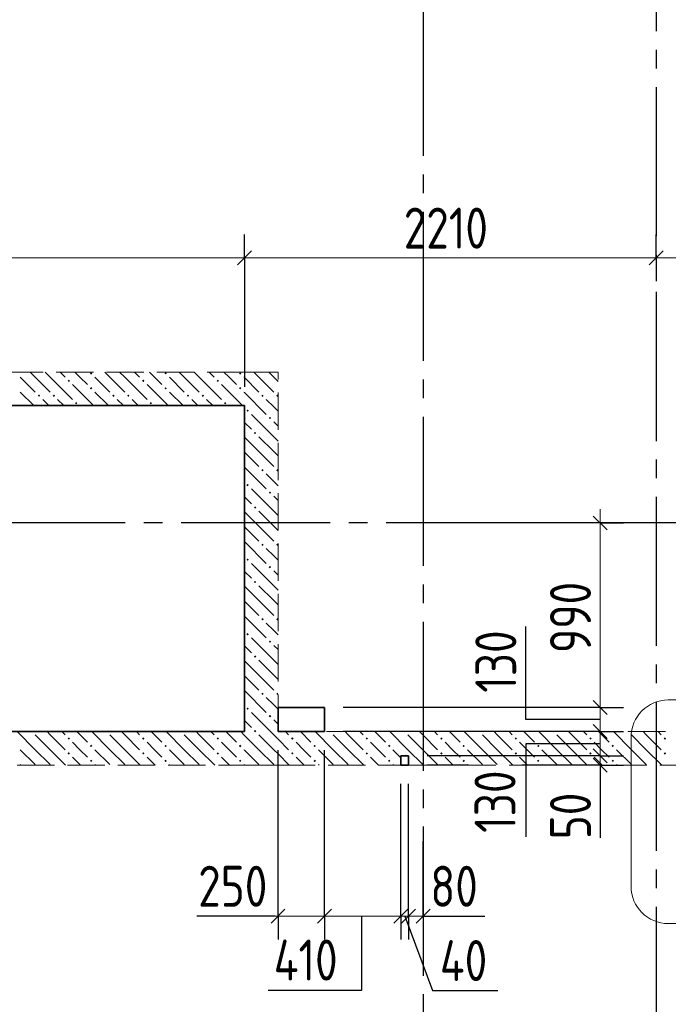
# Model space of a CAD drawing. Header units: millimetres. Extents: x 0 to 43617, y 0 to 59400.
# Tile 28 of 32: x 19658 to 23139, y 43666 to 48952. Entities that reach past the tile are written whole.
import ezdxf

# ---------------------------------------------------------------- set-up
doc = ezdxf.new("R2010")
doc.units = ezdxf.units.MM
doc.linetypes.add('______2', pattern=[270, 200, -70])
doc.linetypes.add('______5', pattern=[1100, 800, -100, 100, -100])
for name, color, linetype, lineweight in [('Standard', 7, 'Continuous', 25), ('Оси', 40, '______5', 18), ('Примечания', 7, 'Continuous', 25), ('Размерная выноска', 7, 'Continuous', 13)]:
    doc.layers.add(name, color=color, linetype=linetype, lineweight=lineweight)
doc.layers.add('ЖБ Перекрытие верхний уровень', color=7, linetype='Continuous', lineweight=25, true_color=0xe0e0ff)
doc.layers.add('ЖБ Стена верхний уровень', color=7, linetype='Continuous', lineweight=25, true_color=0x006e00)
doc.styles.add('GOST 2.304-81', font='txt')

msp = doc.modelspace()

# ---------------------------------------------------------------- hatches: boundary and pattern name
at = {"layer": 'ЖБ Стена верхний уровень', "linetype": 'Continuous', "lineweight": 18, "transparency": 33554687}
for points in [[(20034.5, 47053.1), (20040.9, 47059.6), (20047.4, 47053.1), (20040.9, 47046.6)], [(20434.5, 47053.1), (20440.9, 47059.6), (20447.4, 47053.1), (20440.9, 47046.6)], [(20834.5, 47053.1), (20840.9, 47059.6), (20847.4, 47053.1), (20840.9, 47046.6)], [(19914.5, 47013.1), (19921, 47019.6), (19927.4, 47013.1), (19921, 47006.6)], [(20314.5, 47013.1), (20321, 47019.6), (20327.4, 47013.1), (20321, 47006.6)], [(20714.5, 47013.1), (20721, 47019.6), (20727.4, 47013.1), (20721, 47006.6)], [(19754.4, 46933.1), (19760.9, 46939.6), (19767.4, 46933.1), (19760.9, 46926.6)], [(19834.5, 46933.1), (19840.9, 46939.6), (19847.4, 46933.1), (19840.9, 46926.6)], [(20034.5, 46973.1), (20040.9, 46979.6), (20047.4, 46973.1), (20040.9, 46966.6)], [(20154.4, 46933.1), (20160.9, 46939.6), (20167.4, 46933.1), (20160.9, 46926.6)], [(20234.5, 46933.1), (20240.9, 46939.6), (20247.4, 46933.1), (20240.9, 46926.6)], [(20434.5, 46973.1), (20440.9, 46979.6), (20447.4, 46973.1), (20440.9, 46966.6)], [(20554.4, 46933.1), (20560.9, 46939.6), (20567.4, 46933.1), (20560.9, 46926.6)], [(20634.5, 46933.1), (20640.9, 46939.6), (20647.4, 46933.1), (20640.9, 46926.6)], [(20834.5, 46973.1), (20840.9, 46979.6), (20847.4, 46973.1), (20840.9, 46966.6)], [(20954.4, 46933.1), (20960.9, 46939.6), (20967.4, 46933.1), (20960.9, 46926.6)], [(21034.5, 46933.1), (21040.9, 46939.6), (21044, 46936.6), (21044, 46929.7), (21040.9, 46926.6)], [(19954.4, 46893.1), (19960.9, 46899.6), (19967.4, 46893.1), (19960.9, 46886.6)], [(20354.4, 46893.1), (20360.9, 46899.6), (20367.4, 46893.1), (20360.9, 46886.6)], [(20754.4, 46893.1), (20760.9, 46899.6), (20767.4, 46893.1), (20760.9, 46886.6)], [(20874.5, 46853.1), (20881, 46859.6), (20887.5, 46853.1), (20881, 46846.6)], [(20994.5, 46813.1), (21001, 46819.6), (21007.5, 46813.1), (21001, 46806.6)], [(20914.5, 46733.1), (20921, 46739.6), (20927.4, 46733.1), (20921, 46726.6)], [(20954.4, 46533.1), (20960.9, 46539.6), (20967.4, 46533.1), (20960.9, 46526.6)], [(21034.5, 46533.1), (21040.9, 46539.6), (21044, 46536.6), (21044, 46529.7), (21040.9, 46526.6)], [(20874.5, 46453.1), (20881, 46459.6), (20887.5, 46453.1), (20881, 46446.6)], [(20994.5, 46413.1), (21001, 46419.6), (21007.5, 46413.1), (21001, 46406.6)], [(20914.5, 46333.1), (20921, 46339.6), (20927.4, 46333.1), (20921, 46326.6)], [(20954.4, 46133.1), (20960.9, 46139.6), (20967.4, 46133.1), (20960.9, 46126.6)], [(21034.5, 46133.1), (21040.9, 46139.6), (21044, 46136.6), (21044, 46129.7), (21040.9, 46126.6)], [(20874.5, 46053.1), (20881, 46059.6), (20887.5, 46053.1), (20881, 46046.6)], [(20994.5, 46013.1), (21001, 46019.6), (21007.5, 46013.1), (21001, 46006.6)], [(20914.5, 45933.1), (20921, 45939.6), (20927.4, 45933.1), (20921, 45926.6)], [(20954.4, 45733.1), (20960.9, 45739.6), (20967.4, 45733.1), (20960.9, 45726.6)], [(21034.5, 45733.1), (21040.9, 45739.6), (21044, 45736.6), (21044, 45729.7), (21040.9, 45726.6)], [(20874.5, 45653.1), (20881, 45659.6), (20887.5, 45653.1), (20881, 45646.6)], [(20994.5, 45613.1), (21001, 45619.6), (21007.5, 45613.1), (21001, 45606.6)], [(20914.5, 45533.1), (20921, 45539.6), (20927.4, 45533.1), (20921, 45526.6)], [(20954.4, 45333.1), (20960.9, 45339.6), (20967.4, 45333.1), (20960.9, 45326.6)], [(21034.5, 45333.1), (21040.9, 45339.6), (21044, 45336.6), (21044, 45329.7), (21040.9, 45326.6)], [(20874.5, 45253.1), (20881, 45259.6), (20887.5, 45253.1), (20881, 45246.6)], [(20994.5, 45213.1), (21001, 45219.6), (21007.5, 45213.1), (21001, 45206.6)], [(20914.5, 45133.1), (20921, 45139.6), (20927.4, 45133.1), (20921, 45126.6)], [(19724.3, 45130), (19721, 45126.6), (19717.6, 45130)], [(19914.5, 45093.1), (19921, 45099.6), (19927.4, 45093.1), (19921, 45086.6)], [(20124.3, 45130), (20121, 45126.6), (20117.6, 45130)], [(20314.5, 45093.1), (20321, 45099.6), (20327.4, 45093.1), (20321, 45086.6)], [(20524.3, 45130), (20521, 45126.6), (20517.6, 45130)], [(20714.5, 45093.1), (20721, 45099.6), (20727.4, 45093.1), (20721, 45086.6)], [(21114.5, 45093.1), (21121, 45099.6), (21127.4, 45093.1), (21121, 45086.6)], [(21324.3, 45130), (21321, 45126.6), (21317.6, 45130)], [(21514.5, 45093.1), (21521, 45099.6), (21527.4, 45093.1), (21521, 45086.6)], [(21724.3, 45130), (21721, 45126.6), (21717.6, 45130)], [(21914.5, 45093.1), (21921, 45099.6), (21927.4, 45093.1), (21921, 45086.6)], [(22124.3, 45130), (22121, 45126.6), (22117.6, 45130)], [(22314.5, 45093.1), (22321, 45099.6), (22327.4, 45093.1), (22321, 45086.6)], [(22524.3, 45130), (22521, 45126.6), (22517.6, 45130)], [(22714.5, 45093.1), (22721, 45099.6), (22727.4, 45093.1), (22721, 45086.6)], [(22924.3, 45130), (22921, 45126.6), (22917.6, 45130)], [(23114.5, 45093.1), (23121, 45099.6), (23127.4, 45093.1), (23121, 45086.6)], [(20034.5, 45053.1), (20040.9, 45059.6), (20047.4, 45053.1), (20040.9, 45046.6)], [(20434.5, 45053.1), (20440.9, 45059.6), (20447.4, 45053.1), (20440.9, 45046.6)], [(20834.5, 45053.1), (20840.9, 45059.6), (20847.4, 45053.1), (20840.9, 45046.6)], [(21234.5, 45053.1), (21240.9, 45059.6), (21247.4, 45053.1), (21240.9, 45046.6)], [(21634.5, 45053.1), (21640.9, 45059.6), (21647.4, 45053.1), (21640.9, 45046.6)], [(22034.5, 45053.1), (22040.9, 45059.6), (22047.4, 45053.1), (22040.9, 45046.6)], [(22434.5, 45053.1), (22440.9, 45059.6), (22447.4, 45053.1), (22440.9, 45046.6)], [(22834.5, 45053.1), (22840.9, 45059.6), (22847.4, 45053.1), (22840.9, 45046.6)], [(19914.5, 45013.1), (19921, 45019.6), (19927.4, 45013.1), (19921, 45006.6)], [(20034.5, 44973.1), (20040.9, 44979.6), (20047.4, 44973.1), (20040.9, 44966.6)], [(20314.5, 45013.1), (20321, 45019.6), (20327.4, 45013.1), (20321, 45006.6)], [(20434.5, 44973.1), (20440.9, 44979.6), (20447.4, 44973.1), (20440.9, 44966.6)], [(20714.5, 45013.1), (20721, 45019.6), (20727.4, 45013.1), (20721, 45006.6)], [(20834.5, 44973.1), (20840.9, 44979.6), (20847.4, 44973.1), (20840.9, 44966.6)], [(21114.5, 45013.1), (21121, 45019.6), (21127.4, 45013.1), (21121, 45006.6)], [(21234.5, 44973.1), (21240.9, 44979.6), (21247.4, 44973.1), (21240.9, 44966.6)], [(21514.5, 45013.1), (21521, 45019.6), (21527.4, 45013.1), (21521, 45006.6)], [(21634.5, 44973.1), (21640.9, 44979.6), (21647.4, 44973.1), (21640.9, 44966.6)], [(21914.5, 45013.1), (21921, 45019.6), (21927.4, 45013.1), (21921, 45006.6)], [(22034.5, 44973.1), (22040.9, 44979.6), (22047.4, 44973.1), (22040.9, 44966.6)], [(22314.5, 45013.1), (22321, 45019.6), (22327.4, 45013.1), (22321, 45006.6)], [(22434.5, 44973.1), (22440.9, 44979.6), (22447.4, 44973.1), (22440.9, 44966.6)], [(22714.5, 45013.1), (22721, 45019.6), (22727.4, 45013.1), (22721, 45006.6)], [(22834.5, 44973.1), (22840.9, 44979.6), (22847.4, 44973.1), (22840.9, 44966.6)], [(23114.5, 45013.1), (23121, 45019.6), (23127.4, 45013.1), (23121, 45006.6)]]:
    msp.add_hatch(color=7, dxfattribs=at).paths.add_polyline_path(points, flags=16)

# ---------------------------------------------------------------- linework, layer by layer
at = {"layer": 'Standard', "color": 251, "linetype": 'Continuous', "lineweight": -3, "true_color": 0x656565, "transparency": 33554687}
for p, q in [((20864, 47672.8), (20864, 47797.8)), ((23074, 47672.8), (23074, 47797.8)), ((20864, 47672.8), (20864, 47547.8)), ((23074, 47672.8), (23074, 47547.8)), ((23074, 47672.8), (23074, 47672.8)), ((22774, 46250), (22129.6, 46250)), ((22774, 46250), (22649, 46250)), ((22774, 46250), (22899, 46250)), ((22774, 45260), (22649, 45260)), ((22774, 45260), (22899, 45260)), ((22774, 45130), (22649, 45130)), ((22774, 45130), (22899, 45130)), ((22774, 45000), (22649, 45000)), ((22774, 45000), (22899, 45000)), ((22067.1, 44950), (21844, 44950)), ((22774, 44950), (22649, 44950)), ((22774, 44950), (22899, 44950)), ((21044, 44140), (21044, 44265)), ((21294, 44140), (21294, 44265)), ((21704, 44140), (21704, 44265)), ((21744, 44140), (21744, 44265)), ((21824, 44140), (21824, 44265)), ((21044, 44140), (21044, 44015)), ((21294, 44140), (21294, 44015)), ((21704, 44140), (21704, 44015)), ((21744, 44140), (21744, 44015)), ((21824, 44140), (21824, 44015))]:
    msp.add_line(p, q, dxfattribs=at)
at = {"layer": 'Standard', "color": 7, "linetype": 'Continuous', "lineweight": 13, "transparency": 33554687}
for p, q in [((20864, 47672.8), (16424, 47672.8)), ((23074, 47672.8), (20864, 47672.8)), ((22774, 46250), (22774, 46325)), ((22774, 45260), (22774, 45130)), ((22774, 45130), (22774, 45000)), ((22774, 45000), (22774, 44950)), ((22774, 44950), (22774, 44875)), ((21044, 44140), (20969, 44140)), ((21294, 44140), (21044, 44140)), ((21744, 44140), (21704, 44140)), ((21824, 44140), (21899, 44140))]:
    msp.add_line(p, q, dxfattribs=at)
at = {"layer": 'Standard', "color": 7, "linetype": 'Continuous', "lineweight": 25, "transparency": 33554687}
for p, q in [((20901.5, 47710.3), (20826.5, 47635.3)), ((23111.5, 47710.3), (23036.5, 47635.3)), ((22736.5, 46287.5), (22811.5, 46212.5)), ((22736.5, 45297.5), (22811.5, 45222.5)), ((22736.5, 45167.5), (22811.5, 45092.5)), ((22736.5, 45037.5), (22811.5, 44962.5)), ((22736.5, 44987.5), (22811.5, 44912.5)), ((21081.5, 44177.5), (21006.5, 44102.5)), ((21331.5, 44177.5), (21256.5, 44102.5)), ((21741.5, 44177.5), (21666.5, 44102.5)), ((21781.5, 44177.5), (21706.5, 44102.5)), ((21861.5, 44177.5), (21786.5, 44102.5))]:
    msp.add_line(p, q, dxfattribs=at)
at = {"layer": 'Standard', "color": 251, "linetype": 'Continuous', "lineweight": -3, "true_color": 0x656565, "transparency": 33554687}
for points in [[(20864, 47672.8), (20864, 47563.6), (20864, 47563.6), (20864, 47499), (20864, 47499), (20864, 46980)], [(22774, 45260), (22757, 45260), (22757, 45260), (22648.4, 45260), (22648.4, 45260), (21394, 45260)], [(22774, 45130), (22757, 45130), (22757, 45130), (22593.9, 45130), (22593.9, 45130), (21394, 45130)], [(21044, 44140), (21044, 44157), (21044, 44157), (21044, 45030)], [(21294, 44140), (21294, 44157), (21294, 44157), (21294, 45030)], [(22774, 45000), (22757, 45000), (22757, 45000), (22539.3, 45000), (22539.3, 45000), (21844, 45000)], [(22774, 44950), (22757, 44950), (22757, 44950), (22518.3, 44950), (22518.3, 44950), (22352, 44950)], [(21704, 44140), (21704, 44157), (21704, 44157), (21704, 44850)], [(21744, 44140), (21744, 44157), (21744, 44157), (21744, 44850)], [(21824, 44140), (21824, 44154.9), (21824, 44154.9), (21824, 44157), (21824, 44157), (21824, 44542.4)]]:
    msp.add_lwpolyline(points, dxfattribs=at)
at = {"layer": 'Standard', "color": 7, "linetype": 'Continuous', "lineweight": 13, "transparency": 33554687}
for points in [[(23864, 47672.8), (23571.6, 47672.8), (23571.6, 47672.8), (23074, 47672.8)], [(22774, 46250), (22774, 45469.9), (22774, 45469.9), (22774, 45260)], [(21704, 44140), (21668.7, 44140), (21668.7, 44140), (21294, 44140)], [(21824, 44140), (21756.5, 44140), (21756.5, 44140), (21744, 44140)]]:
    msp.add_lwpolyline(points, dxfattribs=at)
at = {"layer": 'ЖБ Перекрытие верхний уровень', "color": 7, "linetype": 'Continuous', "lineweight": 35, "transparency": 33554687}
for p, q in [((20864, 46880), (16424, 46880)), ((20864, 45130), (20864, 46880)), ((21294, 45260), (21044, 45260)), ((21044, 45260), (21044, 45130)), ((21294, 45130), (21294, 45260)), ((16424, 45130), (20864, 45130)), ((21044, 45130), (21294, 45130)), ((21744, 45000), (21704, 45000)), ((21704, 45000), (21704, 44950)), ((21744, 44950), (21744, 45000)), ((21704, 44950), (21744, 44950))]:
    msp.add_line(p, q, dxfattribs=at)
at = {"layer": 'ЖБ Стена верхний уровень', "color": 251, "linetype": '______2', "lineweight": 13, "true_color": 0x656565, "transparency": 33554687}
for p, q in [((20864, 47060), (18204, 47060)), ((21044, 47060), (20864, 47060)), ((21044, 45130), (21044, 47060)), ((18204, 46880), (20864, 46880)), ((20864, 46880), (20864, 45130)), ((20864, 45130), (18204, 45130)), ((23664, 45130), (21044, 45130)), ((21744, 45000), (21704, 45000)), ((21704, 45000), (21704, 44950)), ((21744, 44950), (21744, 45000)), ((18024, 44950), (20864, 44950)), ((20864, 44950), (21044, 44950)), ((21044, 44950), (21704, 44950)), ((21744, 44950), (23664, 44950))]:
    msp.add_line(p, q, dxfattribs=at)
at = {"layer": 'ЖБ Стена верхний уровень', "color": 9, "linetype": 'Continuous', "lineweight": 18, "true_color": 0xc7c7c7, "transparency": 33554687}
for p, q in [((19740.9, 47033.1), (19714.1, 47060)), ((19794.1, 47060), (19821, 47033.1)), ((19874.1, 47060), (19901, 47033.1)), ((19981, 47033.1), (19954.1, 47060)), ((20140.9, 47033.1), (20114.1, 47060)), ((20194.1, 47060), (20221, 47033.1)), ((20274.1, 47060), (20301, 47033.1)), ((20381, 47033.1), (20354.1, 47060)), ((20540.9, 47033.1), (20514.1, 47060)), ((20594.1, 47060), (20621, 47033.1)), ((20674.1, 47060), (20701, 47033.1)), ((20781, 47033.1), (20754.1, 47060)), ((20940.9, 47033.1), (20914.1, 47060)), ((20994.1, 47060), (21021, 47033.1)), ((19660.9, 47033.1), (19740.9, 46953.1)), ((19740.9, 47033.1), (19821, 46953.1)), ((19821, 47033.1), (19940.9, 46913.1)), ((19940.9, 46993.1), (20054.1, 46880)), ((20021, 46993.1), (19981, 47033.1)), ((20060.9, 47033.1), (20140.9, 46953.1)), ((20140.9, 47033.1), (20221, 46953.1)), ((20221, 47033.1), (20340.9, 46913.1)), ((20340.9, 46993.1), (20454.1, 46880)), ((20421, 46993.1), (20381, 47033.1)), ((20460.9, 47033.1), (20540.9, 46953.1)), ((20540.9, 47033.1), (20621, 46953.1)), ((20621, 47033.1), (20740.9, 46913.1)), ((20740.9, 46993.1), (20854.1, 46880)), ((20821, 46993.1), (20781, 47033.1)), ((20860.9, 47033.1), (20864, 47030.1)), ((20864, 47030.1), (20940.9, 46953.1)), ((20940.9, 47033.1), (21021, 46953.1)), ((21021, 47033.1), (21044, 47010.1)), ((19660.9, 46953.1), (19734.1, 46880)), ((20060.9, 46953.1), (20134.1, 46880)), ((20460.9, 46953.1), (20534.1, 46880)), ((20860.9, 46953.1), (20864, 46950.1)), ((20864, 46950.1), (20981, 46833.1)), ((19814.1, 46880), (19781, 46913.1)), ((19860.9, 46913.1), (19894.1, 46880)), ((20214.1, 46880), (20181, 46913.1)), ((20260.9, 46913.1), (20294.1, 46880)), ((20614.1, 46880), (20581, 46913.1)), ((20660.9, 46913.1), (20694.1, 46880)), ((21021, 46873.1), (20981, 46913.1)), ((21021, 46713.1), (20901, 46833.1)), ((21044, 46850.1), (21021, 46873.1)), ((20864, 46790.1), (20901, 46753.1)), ((21021, 46793.1), (21044, 46770.1)), ((20940.9, 46633.1), (20864, 46710.1)), ((20940.9, 46713.1), (21021, 46633.1)), ((21021, 46713.1), (21044, 46690.1)), ((20864, 46630.1), (20940.9, 46553.1)), ((20940.9, 46633.1), (21021, 46553.1)), ((21021, 46633.1), (21044, 46610.1)), ((20864, 46550.1), (20981, 46433.1)), ((21021, 46473.1), (20981, 46513.1)), ((21044, 46450.1), (21021, 46473.1)), ((21021, 46313.1), (20901, 46433.1)), ((20864, 46390.1), (20901, 46353.1)), ((21021, 46393.1), (21044, 46370.1)), ((20940.9, 46233.1), (20864, 46310.1)), ((20940.9, 46313.1), (21021, 46233.1)), ((21021, 46313.1), (21044, 46290.1)), ((20864, 46230.1), (20940.9, 46153.1)), ((20940.9, 46233.1), (21021, 46153.1)), ((21021, 46233.1), (21044, 46210.1)), ((20864, 46150.1), (20981, 46033.1)), ((21021, 46073.1), (20981, 46113.1)), ((21044, 46050.1), (21021, 46073.1)), ((20864, 45990.1), (20901, 45953.1)), ((21021, 45913.1), (20901, 46033.1)), ((21021, 45993.1), (21044, 45970.1)), ((20940.9, 45833.1), (20864, 45910.1)), ((20940.9, 45913.1), (21021, 45833.1)), ((21021, 45913.1), (21044, 45890.1)), ((20864, 45830.1), (20940.9, 45753.1)), ((20940.9, 45833.1), (21021, 45753.1)), ((21021, 45833.1), (21044, 45810.1)), ((20864, 45750.1), (20981, 45633.1)), ((21021, 45673.1), (20981, 45713.1)), ((21044, 45650.1), (21021, 45673.1)), ((21021, 45513.1), (20901, 45633.1)), ((20864, 45590.1), (20901, 45553.1)), ((21021, 45593.1), (21044, 45570.1)), ((20940.9, 45433.1), (20864, 45510.1)), ((20940.9, 45513.1), (21021, 45433.1)), ((21021, 45513.1), (21044, 45490.1)), ((20864, 45430.1), (20940.9, 45353.1)), ((20940.9, 45433.1), (21021, 45353.1)), ((21021, 45433.1), (21044, 45410.1)), ((20864, 45350.1), (20981, 45233.1)), ((21021, 45273.1), (20981, 45313.1)), ((21044, 45250.1), (21021, 45273.1)), ((20864, 45190.1), (20901, 45153.1)), ((21021, 45113.1), (20901, 45233.1)), ((21021, 45193.1), (21044, 45170.1)), ((19740.9, 45033.1), (19644.1, 45130)), ((19740.9, 45113.1), (19821, 45033.1)), ((19821, 45113.1), (19804.1, 45130)), ((19821, 45113.1), (19901, 45033.1)), ((19884.1, 45130), (19901, 45113.1)), ((19964.1, 45130), (20021, 45073.1)), ((20140.9, 45033.1), (20044.1, 45130)), ((20140.9, 45113.1), (20221, 45033.1)), ((20221, 45113.1), (20204.1, 45130)), ((20221, 45113.1), (20301, 45033.1)), ((20284.1, 45130), (20301, 45113.1)), ((20364.1, 45130), (20421, 45073.1)), ((20540.9, 45033.1), (20444.1, 45130)), ((20540.9, 45113.1), (20621, 45033.1)), ((20621, 45113.1), (20604.1, 45130)), ((20621, 45113.1), (20701, 45033.1)), ((20684.1, 45130), (20701, 45113.1)), ((20764.1, 45130), (20821, 45073.1)), ((20864, 45110.1), (20844.1, 45130)), ((20940.9, 45033.1), (20864, 45110.1)), ((20940.9, 45113.1), (21021, 45033.1)), ((21021, 45113.1), (21044, 45090.1)), ((21044, 45090.1), (21101, 45033.1)), ((21084.1, 45130), (21101, 45113.1)), ((21164.1, 45130), (21221, 45073.1)), ((21340.9, 45033.1), (21244.1, 45130)), ((21340.9, 45113.1), (21421, 45033.1)), ((21421, 45113.1), (21404.1, 45130)), ((21421, 45113.1), (21501, 45033.1)), ((21484.1, 45130), (21501, 45113.1)), ((21564.1, 45130), (21621, 45073.1)), ((21740.9, 45033.1), (21644.1, 45130)), ((21740.9, 45113.1), (21821, 45033.1)), ((21821, 45113.1), (21804.1, 45130)), ((21821, 45113.1), (21901, 45033.1)), ((21884.1, 45130), (21901, 45113.1)), ((21964.1, 45130), (22021, 45073.1)), ((22140.9, 45033.1), (22044.1, 45130)), ((22140.9, 45113.1), (22221, 45033.1)), ((22221, 45113.1), (22204.1, 45130)), ((22221, 45113.1), (22301, 45033.1)), ((22284.1, 45130), (22301, 45113.1)), ((22364.1, 45130), (22421, 45073.1)), ((22540.9, 45033.1), (22444.1, 45130)), ((22540.9, 45113.1), (22621, 45033.1)), ((22621, 45113.1), (22604.1, 45130)), ((22621, 45113.1), (22701, 45033.1)), ((22684.1, 45130), (22701, 45113.1)), ((22764.1, 45130), (22821, 45073.1)), ((22940.9, 45033.1), (22844.1, 45130)), ((22940.9, 45113.1), (23021, 45033.1)), ((23021, 45113.1), (23004.1, 45130)), ((23021, 45113.1), (23101, 45033.1)), ((23084.1, 45130), (23101, 45113.1)), ((19660.9, 45033.1), (19740.9, 44953.1)), ((19740.9, 45033.1), (19821, 44953.1)), ((19821, 45033.1), (19904.1, 44950)), ((19981, 45033.1), (19940.9, 45073.1)), ((20021, 44993.1), (19981, 45033.1)), ((20060.9, 45033.1), (20140.9, 44953.1)), ((20140.9, 45033.1), (20221, 44953.1)), ((20221, 45033.1), (20304.1, 44950)), ((20381, 45033.1), (20340.9, 45073.1)), ((20421, 44993.1), (20381, 45033.1)), ((20460.9, 45033.1), (20540.9, 44953.1)), ((20540.9, 45033.1), (20621, 44953.1)), ((20621, 45033.1), (20704.1, 44950)), ((20781, 45033.1), (20740.9, 45073.1)), ((20821, 44993.1), (20781, 45033.1)), ((20860.9, 45033.1), (20864, 45030.1)), ((20940.9, 45033.1), (21021, 44953.1)), ((21021, 45033.1), (21044, 45010.1)), ((21181, 45033.1), (21140.9, 45073.1)), ((21221, 44993.1), (21181, 45033.1)), ((21260.9, 45033.1), (21340.9, 44953.1)), ((21340.9, 45033.1), (21421, 44953.1)), ((21421, 45033.1), (21504.1, 44950)), ((21581, 45033.1), (21540.9, 45073.1)), ((21621, 44993.1), (21581, 45033.1)), ((21660.9, 45033.1), (21704, 44990.1)), ((21740.9, 45033.1), (21821, 44953.1)), ((21821, 45033.1), (21904.1, 44950)), ((21981, 45033.1), (21940.9, 45073.1)), ((22021, 44993.1), (21981, 45033.1)), ((22060.9, 45033.1), (22140.9, 44953.1)), ((22140.9, 45033.1), (22221, 44953.1)), ((22221, 45033.1), (22304.1, 44950)), ((22381, 45033.1), (22340.9, 45073.1)), ((22421, 44993.1), (22381, 45033.1)), ((22460.9, 45033.1), (22540.9, 44953.1)), ((22540.9, 45033.1), (22621, 44953.1)), ((22621, 45033.1), (22704.1, 44950)), ((22781, 45033.1), (22740.9, 45073.1)), ((22821, 44993.1), (22781, 45033.1)), ((22860.9, 45033.1), (22940.9, 44953.1)), ((22940.9, 45033.1), (23021, 44953.1)), ((23021, 45033.1), (23104.1, 44950)), ((19940.9, 44993.1), (19984.1, 44950)), ((20340.9, 44993.1), (20384.1, 44950)), ((20740.9, 44993.1), (20784.1, 44950)), ((20864, 45030.1), (20940.9, 44953.1)), ((21044, 45010.1), (21104.1, 44950)), ((21140.9, 44993.1), (21184.1, 44950)), ((21540.9, 44993.1), (21584.1, 44950)), ((21940.9, 44993.1), (21984.1, 44950)), ((22340.9, 44993.1), (22384.1, 44950)), ((22740.9, 44993.1), (22784.1, 44950)), ((19660.9, 44953.1), (19664.1, 44950)), ((20060.9, 44953.1), (20064.1, 44950)), ((20460.9, 44953.1), (20464.1, 44950)), ((20860.9, 44953.1), (20864, 44950.1)), ((20864, 44950.1), (20864.1, 44950)), ((21260.9, 44953.1), (21264.1, 44950)), ((21660.9, 44953.1), (21664.1, 44950)), ((22060.9, 44953.1), (22064.1, 44950)), ((22460.9, 44953.1), (22464.1, 44950)), ((22860.9, 44953.1), (22864.1, 44950))]:
    msp.add_line(p, q, dxfattribs=at)
at = {"layer": 'Оси', "color": 8, "linetype": '______5', "lineweight": -3, "transparency": 33554687}
for p, q in [((21824, 57820), (21824, 7100)), ((23074, 50790), (23074, 7100)), ((26824, 46250), (4600, 46250))]:
    msp.add_line(p, q, dxfattribs=at)
at = {"layer": 'Примечания', "color": 7, "linetype": 'Continuous', "lineweight": 13, "transparency": 33554687}
for p, q in [((24739, 45300), (23139, 45300)), ((22939, 45100), (22939, 44300)), ((23139, 44100), (24739, 44100))]:
    msp.add_line(p, q, dxfattribs=at)
for centre, start, end in [((23139, 45100), 90, 180), ((23139, 44300), 180, 270)]:
    msp.add_arc(centre, 200, start, end, dxfattribs=at)
at = {"layer": 'Размерная выноска', "color": 7, "linetype": 'Continuous', "lineweight": 25, "transparency": 33554687}
for p, q in [((22774, 44950), (22774, 44560)), ((21029, 44140), (20609, 44140)), ((21824, 44140), (22154, 44140))]:
    msp.add_line(p, q, dxfattribs=at)
for points in [[(22774, 45195), (22374, 45195), (22374, 45695)], [(22774, 45065), (22374, 45065), (22374, 44565)], [(21491.5, 44140), (21491.5, 43740), (20991.5, 43740)], [(21724, 44140), (21874, 43740), (22224, 43740)]]:
    msp.add_lwpolyline(points, dxfattribs=at)

# ---------------------------------------------------------------- texts
at = {"layer": 'Standard', "color": 7, "linetype": 'Continuous', "lineweight": 25, "transparency": 33554687, "char_height": 220, "attachment_point": 7, "style": 'GOST 2.304-81'}
for s, insert, width in [('2210', (21718.8, 47722.8), 625.741), ('250', (20615.5, 44190), 516.396), ('80', (21861.5, 44190), 391.311), ('410', (21021, 43794), 485.073), ('40', (21912.6, 43791.2), 391.317)]:
    msp.add_mtext(s, dxfattribs=dict(at, insert=insert, width=width))
at = {"layer": 'Standard', "color": 7, "linetype": 'Continuous', "lineweight": 25, "transparency": 33554687, "char_height": 220, "attachment_point": 7, "rotation": 90, "style": 'GOST 2.304-81'}
for s, insert, width in [('990', (22724, 45551.7), 531.967), ('130', (22323.2, 45338.7), 469.509), ('130', (22319, 44586.8), 469.503), ('50', (22724, 44552.2), 375.735)]:
    msp.add_mtext(s, dxfattribs=dict(at, insert=insert, width=width))

doc.saveas('drawing.dxf')
